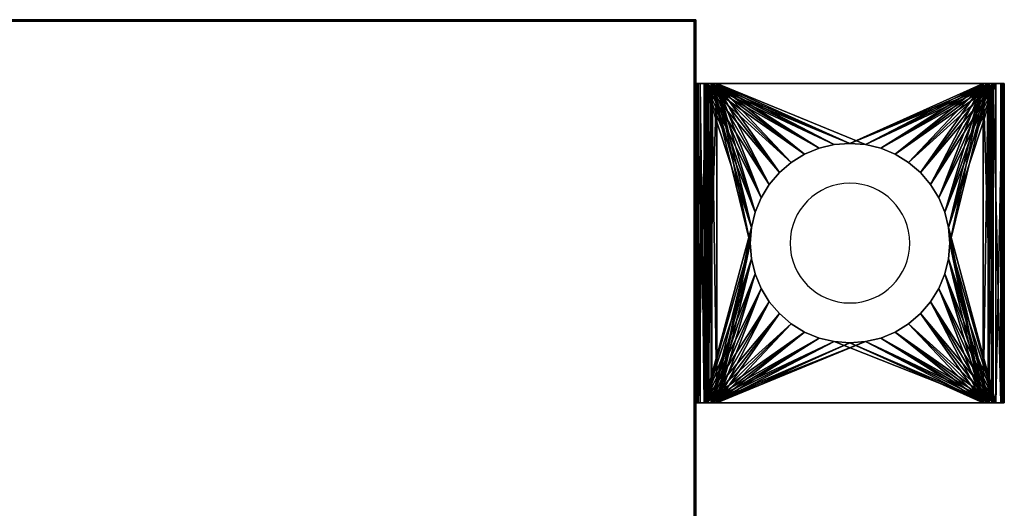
# Model space of a CAD drawing. Extents: x -4.8 to 50.9, y -3 to 23.4.
# Tile 256 of 256: x 44.8 to 50.9, y 18.4 to 21.5. Entities that reach past the tile are written whole.
import ezdxf

# ---------------------------------------------------------------- set-up
doc = ezdxf.new("R2010")
doc.units = 0

# ---------------------------------------------------------------- blocks, each defined once
blk = doc.blocks.new('Box-41732bd3-651a-4cd8-b99e-d89d07512561')
at = {"color": 253, "linetype": 'Continuous', "true_color": 0xa0a0a0, "transparency": 33554687}
mesh = blk.add_polyface(dxfattribs=at)
corners = [(44.6, 21.49), (49, 21.49), (49, 21.5), (44.6, 21.5), (44.6, 21.49, 19), (49, 21.49, 19), (49, 21.5, 19), (44.6, 21.5, 19)]
mesh.append_faces([[corners[k] for k in face] for face in [(0, 1, 2, 3), (4, 5, 6, 7), (0, 1, 5, 4), (1, 2, 6, 5), (2, 3, 7, 6), (3, 0, 4, 7)]], dxfattribs={"color": 253})
blk = doc.blocks.new('Box-c2c06f0e-7ed6-4fdd-8369-226d69c0101d')
at = {"color": 253, "linetype": 'Continuous', "true_color": 0xa0a0a0, "transparency": 33554687}
mesh = blk.add_polyface(dxfattribs=at)
corners = [(0, 0), (49, 0), (49, 21.5), (0, 21.5), (0, 0, 0.01), (49, 0, 0.01), (49, 21.5, 0.01), (0, 21.5, 0.01)]
mesh.append_faces([[corners[k] for k in face] for face in [(0, 1, 2, 3), (4, 5, 6, 7), (0, 1, 5, 4), (1, 2, 6, 5), (2, 3, 7, 6), (3, 0, 4, 7)]], dxfattribs={"color": 253})
blk = doc.blocks.new('Box-76308f23-7f61-448f-8f6c-364ea738911b')
at = {"color": 253, "linetype": 'Continuous', "true_color": 0xa0a0a0, "transparency": 33554687}
mesh = blk.add_polyface(dxfattribs=at)
corners = [(0, 0), (49, 0), (49, 21.5), (0, 21.5), (0, 0, 0.01), (49, 0, 0.01), (49, 21.5, 0.01), (0, 21.5, 0.01)]
mesh.append_faces([[corners[k] for k in face] for face in [(0, 1, 2, 3), (4, 5, 6, 7), (0, 1, 5, 4), (1, 2, 6, 5), (2, 3, 7, 6), (3, 0, 4, 7)]], dxfattribs={"color": 253})
blk = doc.blocks.new('Box-06a53b75-7912-4e2e-b04f-e0cb4a08c854')
at = {"color": 253, "linetype": 'Continuous', "true_color": 0xa0a0a0, "transparency": 33554687}
mesh = blk.add_polyface(dxfattribs=at)
corners = [(0, 0), (0.01, 0), (0.01, 21.5), (0, 21.5), (0, 0, 19), (0.01, 0, 19), (0.01, 21.5, 19), (0, 21.5, 19)]
mesh.append_faces([[corners[k] for k in face] for face in [(0, 1, 2, 3), (4, 5, 6, 7), (0, 1, 5, 4), (1, 2, 6, 5), (2, 3, 7, 6), (3, 0, 4, 7)]], dxfattribs={"color": 253})
blk = doc.blocks.new('ForwardOpening-bbe83d8d-a146-4e5d-8ea7-3c734dd28a6d')
at = {"linetype": 'Continuous', "transparency": 33554687}
blk.add_blockref('Box-41732bd3-651a-4cd8-b99e-d89d07512561', (0, 0), dxfattribs=at)
blk = doc.blocks.new('ccd67168-3ead-4e45-93d0-8844f19eb6f0')
at = {"linetype": 'Continuous', "transparency": 33554687}
for name, p in [('ForwardOpening-bbe83d8d-a146-4e5d-8ea7-3c734dd28a6d', (0, 0)), ('Box-c2c06f0e-7ed6-4fdd-8369-226d69c0101d', (0, 0)), ('Box-76308f23-7f61-448f-8f6c-364ea738911b', (0, 0, 18.99)), ('Box-41732bd3-651a-4cd8-b99e-d89d07512561', (0, 0)), ('Box-06a53b75-7912-4e2e-b04f-e0cb4a08c854', (48.99, 0))]:
    blk.add_blockref(name, p, dxfattribs=at)
blk = doc.blocks.new('6FD_1_1d0d4f9c-77f7-4611-b9b3-89e8d009a6a367ff92d3-108b-4c23-acce-a60de5c9b7b2')
at = {"color": 0, "linetype": 'BYBLOCK', "lineweight": -2, "transparency": 33554687}
mesh = blk.add_polyface(dxfattribs=at)
corners = [(0, -1, -2.7147), (0, 1, -2.7147), (0.0686, 1, -2.7147), (0.0686, -1, -2.7147)]
mesh.append_faces([[corners[k] for k in face] for face in [(3, 0, 2, 3)]], dxfattribs={"vtx1": -1, "color": 0})
mesh.append_faces([[corners[k] for k in face] for face in [(0, 1, 2, 0)]], dxfattribs={"vtx2": -1, "color": 0})
mesh = blk.add_polyface(dxfattribs=at)
corners = [(0, -1, -2.0335), (0, 1, -2.0335), (0, 1, -2.7147), (0, -1, -2.7147)]
mesh.append_faces([[corners[k] for k in face] for face in [(3, 0, 2, 3)]], dxfattribs={"vtx1": -1, "color": 0})
mesh.append_faces([[corners[k] for k in face] for face in [(0, 1, 2, 0)]], dxfattribs={"vtx2": -1, "color": 0})
mesh = blk.add_polyface(dxfattribs=at)
corners = [(0.0053, -1, -1.9913), (0.0053, 1, -1.9913), (0, 1, -2.0335), (0, -1, -2.0335)]
mesh.append_faces([[corners[k] for k in face] for face in [(3, 0, 2, 3)]], dxfattribs={"vtx1": -1, "color": 0})
mesh.append_faces([[corners[k] for k in face] for face in [(0, 1, 2, 0)]], dxfattribs={"vtx2": -1, "color": 0})
mesh = blk.add_polyface(dxfattribs=at)
corners = [(0, -1, -0.4278), (0, 1, -0.4278), (0.0158, 1, -0.4966), (0.0158, -1, -0.4966)]
mesh.append_faces([[corners[k] for k in face] for face in [(3, 0, 2, 3)]], dxfattribs={"vtx1": -1, "color": 0})
mesh.append_faces([[corners[k] for k in face] for face in [(0, 1, 2, 0)]], dxfattribs={"vtx2": -1, "color": 0})
mesh = blk.add_polyface(dxfattribs=at)
corners = [(0, -1), (0, 1), (0, 1, -0.4278), (0, -1, -0.4278)]
mesh.append_faces([[corners[k] for k in face] for face in [(3, 0, 2, 3)]], dxfattribs={"vtx1": -1, "color": 0})
mesh.append_faces([[corners[k] for k in face] for face in [(0, 1, 2, 0)]], dxfattribs={"vtx2": -1, "color": 0})
mesh = blk.add_polyface(dxfattribs=at)
corners = [(0.0686, -1), (0.0686, 1), (0, 1), (0, -1)]
mesh.append_faces([[corners[k] for k in face] for face in [(3, 0, 2, 3)]], dxfattribs={"vtx1": -1, "color": 0})
mesh.append_faces([[corners[k] for k in face] for face in [(0, 1, 2, 0)]], dxfattribs={"vtx2": -1, "color": 0})
mesh = blk.add_polyface(dxfattribs=at)
corners = [(0.0686, 1, -2.0335), (0.0686, 1, -2.7147), (0, 1, -2.7147), (0, 1, -2.0335), (0.0053, 1, -1.9913), (0.0264, 1, -1.9541), (0.0527, 1, -1.9278), (0.0791, 1, -1.9966), (0.0952, 1, -1.986), (1.8, 1, -0.5651), (0.1321, 1, -0.5651), (0.1321, 1, -0.4913), (1.8, 1, -0.4913), (1.8633, 1, -0.5071), (1.8316, 1, -0.5704), (1.911, 1, -0.5546), (1.8527, 1, -0.5915), (1.9321, 1, -0.6179), (1.8633, 1, -0.6232), (1.8369, 1, -0.6762), (1.9215, 1, -0.6867), (1.8791, 1, -0.7342), (0.0633, 1, -0.544), (0.1005, 1, -0.486), (0.0791, 1, -0.4596), (0.0686, 1, -0.4278), (0.0158, 1, -0.4966), (0, 1, -0.4278), (0, 1), (0.0686, 1)]
mesh.append_faces([[corners[k] for k in face] for face in [(0, 2, 3, 0), (0, 3, 4, 0), (0, 4, 5, 0), (0, 5, 6, 0), (6, 7, 0, 6), (6, 8, 7, 6), (9, 11, 12, 9), (12, 14, 9, 12), (13, 16, 14, 13), (15, 18, 16, 15), (17, 19, 18, 17), (19, 17, 20, 19), (19, 20, 21, 19), (21, 6, 19, 21), (10, 23, 11, 10), (22, 24, 23, 22), (22, 25, 24, 22), (25, 22, 26, 25), (25, 26, 27, 25), (27, 29, 25, 27)]], dxfattribs={"vtx0": -1, "vtx2": -1, "color": 0})
mesh.append_faces([[corners[k] for k in face] for face in [(9, 10, 11, 9), (12, 13, 14, 12), (13, 15, 16, 13), (15, 17, 18, 15), (21, 8, 6, 21), (10, 22, 23, 10)]], dxfattribs={"vtx1": -1, "vtx2": -1, "color": 0})
mesh.append_faces([[corners[k] for k in face] for face in [(0, 1, 2, 0), (27, 28, 29, 27)]], dxfattribs={"vtx2": -1, "color": 0})
mesh = blk.add_polyface(dxfattribs=at)
corners = [(0.0264, -1, -1.9541), (0.0264, 1, -1.9541), (0.0053, 1, -1.9913), (0.0053, -1, -1.9913)]
mesh.append_faces([[corners[k] for k in face] for face in [(3, 0, 2, 3)]], dxfattribs={"vtx1": -1, "color": 0})
mesh.append_faces([[corners[k] for k in face] for face in [(0, 1, 2, 0)]], dxfattribs={"vtx2": -1, "color": 0})
mesh = blk.add_polyface(dxfattribs=at)
corners = [(0.0158, -1, -0.4966), (0.0158, 1, -0.4966), (0.0633, 1, -0.544), (0.0633, -1, -0.544)]
mesh.append_faces([[corners[k] for k in face] for face in [(3, 0, 2, 3)]], dxfattribs={"vtx1": -1, "color": 0})
mesh.append_faces([[corners[k] for k in face] for face in [(0, 1, 2, 0)]], dxfattribs={"vtx2": -1, "color": 0})
mesh = blk.add_polyface(dxfattribs=at)
corners = [(0.0527, -1, -1.9278), (0.0527, 1, -1.9278), (0.0264, 1, -1.9541), (0.0264, -1, -1.9541)]
mesh.append_faces([[corners[k] for k in face] for face in [(3, 0, 2, 3)]], dxfattribs={"vtx1": -1, "color": 0})
mesh.append_faces([[corners[k] for k in face] for face in [(0, 1, 2, 0)]], dxfattribs={"vtx2": -1, "color": 0})
mesh = blk.add_polyface(dxfattribs=at)
corners = [(1.8369, -1, -0.6762), (1.5825, -0.0978, -0.8546), (1.5596, -0.1931, -0.8707), (1.5221, -0.2837, -0.897), (1.4708, -0.3674, -0.9329), (1.4072, -0.4419, -0.9776), (1.3326, -0.5056, -1.0299), (1.249, -0.5569, -1.0886), (1.1583, -0.5944, -1.1522), (1.063, -0.6173, -1.2191), (0.9652, -0.625, -1.2877), (0.8674, -0.6173, -1.3562), (0.0527, -1, -1.9278), (0.7721, -0.5944, -1.4231), (0.6815, -0.5569, -1.4867), (0.5978, -0.5056, -1.5454), (0.5233, -0.4419, -1.5977), (0.4596, -0.3674, -1.6424), (0.4083, -0.2837, -1.6783), (0.3708, -0.1931, -1.7046), (0.3479, -0.0978, -1.7207), (0.3402, 0, -1.7261), (0.3479, 0.0978, -1.7207), (0.0527, 1, -1.9278), (0.3708, 0.1931, -1.7046), (0.4083, 0.2837, -1.6783), (0.4596, 0.3674, -1.6424), (0.5233, 0.4419, -1.5977), (0.5978, 0.5056, -1.5454), (0.6815, 0.5569, -1.4867), (0.7721, 0.5944, -1.4231), (0.8674, 0.6173, -1.3562), (0.9652, 0.625, -1.2877), (1.8369, 1, -0.6762), (1.063, 0.6173, -1.2191), (1.1583, 0.5944, -1.1522), (1.249, 0.5569, -1.0886), (1.3326, 0.5056, -1.0299), (1.4072, 0.4419, -0.9776), (1.4708, 0.3674, -0.9329), (1.5221, 0.2837, -0.897), (1.5596, 0.1931, -0.8707), (1.5825, 0.0978, -0.8546), (1.5902, 0, -0.8492)]
mesh.append_faces([[corners[k] for k in face] for face in [(0, 1, 2, 0), (11, 12, 0, 11), (22, 23, 12, 22), (32, 33, 23, 32), (43, 0, 33, 43)]], dxfattribs={"vtx0": -1, "vtx2": -1, "color": 0})
mesh.append_faces([[corners[k] for k in face] for face in [(2, 3, 0, 2), (3, 4, 0, 3), (4, 5, 0, 4), (5, 6, 0, 5), (6, 7, 0, 6), (7, 8, 0, 7), (8, 9, 0, 8), (9, 10, 0, 9), (10, 11, 0, 10), (11, 13, 12, 11), (13, 14, 12, 13), (14, 15, 12, 14), (15, 16, 12, 15), (16, 17, 12, 16), (17, 18, 12, 17), (18, 19, 12, 18), (19, 20, 12, 19), (20, 21, 12, 20), (21, 22, 12, 21), (22, 24, 23, 22), (24, 25, 23, 24), (25, 26, 23, 25), (26, 27, 23, 26), (27, 28, 23, 27), (28, 29, 23, 28), (29, 30, 23, 29), (30, 31, 23, 30), (31, 32, 23, 31), (32, 34, 33, 32), (34, 35, 33, 34), (35, 36, 33, 35), (36, 37, 33, 36), (37, 38, 33, 37), (38, 39, 33, 38), (39, 40, 33, 39), (40, 41, 33, 40), (41, 42, 33, 41), (42, 43, 33, 42), (43, 1, 0, 43)]], dxfattribs={"vtx1": -1, "vtx2": -1, "color": 0})
mesh = blk.add_polyface(dxfattribs=at)
corners = [(0.0633, -1, -0.544), (0.0633, 1, -0.544), (0.1321, 1, -0.5651), (0.1321, -1, -0.5651)]
mesh.append_faces([[corners[k] for k in face] for face in [(3, 0, 2, 3)]], dxfattribs={"vtx1": -1, "color": 0})
mesh.append_faces([[corners[k] for k in face] for face in [(0, 1, 2, 0)]], dxfattribs={"vtx2": -1, "color": 0})
mesh = blk.add_polyface(dxfattribs=at)
corners = [(0.0686, -1, -0.4278), (0.0686, 1, -0.4278), (0.0686, 1), (0.0686, -1)]
mesh.append_faces([[corners[k] for k in face] for face in [(3, 0, 2, 3)]], dxfattribs={"vtx1": -1, "color": 0})
mesh.append_faces([[corners[k] for k in face] for face in [(0, 1, 2, 0)]], dxfattribs={"vtx2": -1, "color": 0})
mesh = blk.add_polyface(dxfattribs=at)
corners = [(0.0791, -1, -0.4596), (0.0791, 1, -0.4596), (0.0686, 1, -0.4278), (0.0686, -1, -0.4278)]
mesh.append_faces([[corners[k] for k in face] for face in [(3, 0, 2, 3)]], dxfattribs={"vtx1": -1, "color": 0})
mesh.append_faces([[corners[k] for k in face] for face in [(0, 1, 2, 0)]], dxfattribs={"vtx2": -1, "color": 0})
mesh = blk.add_polyface(dxfattribs=at)
corners = [(0.0686, -1, -2.0335), (0.0686, 1, -2.0335), (0.0791, 1, -1.9966), (0.0791, -1, -1.9966)]
mesh.append_faces([[corners[k] for k in face] for face in [(3, 0, 2, 3)]], dxfattribs={"vtx1": -1, "color": 0})
mesh.append_faces([[corners[k] for k in face] for face in [(0, 1, 2, 0)]], dxfattribs={"vtx2": -1, "color": 0})
mesh = blk.add_polyface(dxfattribs=at)
corners = [(0.0686, -1, -2.7147), (0.0686, 1, -2.7147), (0.0686, 1, -2.0335), (0.0686, -1, -2.0335)]
mesh.append_faces([[corners[k] for k in face] for face in [(3, 0, 2, 3)]], dxfattribs={"vtx1": -1, "color": 0})
mesh.append_faces([[corners[k] for k in face] for face in [(0, 1, 2, 0)]], dxfattribs={"vtx2": -1, "color": 0})
mesh = blk.add_polyface(dxfattribs=at)
corners = [(0.1005, -1, -0.486), (0.1005, 1, -0.486), (0.0791, 1, -0.4596), (0.0791, -1, -0.4596)]
mesh.append_faces([[corners[k] for k in face] for face in [(3, 0, 2, 3)]], dxfattribs={"vtx1": -1, "color": 0})
mesh.append_faces([[corners[k] for k in face] for face in [(0, 1, 2, 0)]], dxfattribs={"vtx2": -1, "color": 0})
mesh = blk.add_polyface(dxfattribs=at)
corners = [(0.0791, -1, -1.9966), (0.0791, 1, -1.9966), (0.0952, 1, -1.986), (0.0952, -1, -1.986)]
mesh.append_faces([[corners[k] for k in face] for face in [(3, 0, 2, 3)]], dxfattribs={"vtx1": -1, "color": 0})
mesh.append_faces([[corners[k] for k in face] for face in [(0, 1, 2, 0)]], dxfattribs={"vtx2": -1, "color": 0})
mesh = blk.add_polyface(dxfattribs=at)
corners = [(1.8791, 1, -0.7342), (1.5825, 0.0978, -0.9423), (1.5596, 0.1931, -0.9584), (1.5221, 0.2837, -0.9847), (1.4708, 0.3674, -1.0207), (1.4072, 0.4419, -1.0654), (1.3326, 0.5056, -1.1177), (1.249, 0.5569, -1.1764), (1.1583, 0.5944, -1.24), (1.063, 0.6173, -1.3069), (0.9652, 0.625, -1.3755), (0.0952, 1, -1.986), (0.8674, 0.6173, -1.4441), (0.7721, 0.5944, -1.511), (0.6815, 0.5569, -1.5746), (0.5978, 0.5056, -1.6333), (0.5233, 0.4419, -1.6856), (0.4596, 0.3674, -1.7303), (0.4083, 0.2837, -1.7663), (0.3708, 0.1931, -1.7926), (0.3479, 0.0978, -1.8087), (0.3402, 0, -1.8141), (0.0952, -1, -1.986), (0.3479, -0.0978, -1.8087), (0.3708, -0.1931, -1.7926), (0.4083, -0.2837, -1.7663), (0.4596, -0.3674, -1.7303), (0.5233, -0.4419, -1.6856), (0.5978, -0.5056, -1.6333), (0.6815, -0.5569, -1.5746), (0.7721, -0.5944, -1.511), (0.8674, -0.6173, -1.4441), (0.9652, -0.625, -1.3755), (1.063, -0.6173, -1.3069), (1.8791, -1, -0.7342), (1.1583, -0.5944, -1.24), (1.249, -0.5569, -1.1764), (1.3326, -0.5056, -1.1177), (1.4072, -0.4419, -1.0654), (1.4708, -0.3674, -1.0207), (1.5221, -0.2837, -0.9847), (1.5596, -0.1931, -0.9584), (1.5825, -0.0978, -0.9423), (1.5902, 0, -0.9369)]
mesh.append_faces([[corners[k] for k in face] for face in [(0, 1, 2, 0), (10, 11, 0, 10), (21, 22, 11, 21), (33, 34, 22, 33), (1, 0, 34, 1)]], dxfattribs={"vtx0": -1, "vtx2": -1, "color": 0})
mesh.append_faces([[corners[k] for k in face] for face in [(2, 3, 0, 2), (3, 4, 0, 3), (4, 5, 0, 4), (5, 6, 0, 5), (6, 7, 0, 6), (7, 8, 0, 7), (8, 9, 0, 8), (9, 10, 0, 9), (10, 12, 11, 10), (12, 13, 11, 12), (13, 14, 11, 13), (14, 15, 11, 14), (15, 16, 11, 15), (16, 17, 11, 16), (17, 18, 11, 17), (18, 19, 11, 18), (19, 20, 11, 19), (20, 21, 11, 20), (21, 23, 22, 21), (23, 24, 22, 23), (24, 25, 22, 24), (25, 26, 22, 25), (26, 27, 22, 26), (27, 28, 22, 27), (28, 29, 22, 28), (29, 30, 22, 29), (30, 31, 22, 30), (31, 32, 22, 31), (32, 33, 22, 32), (33, 35, 34, 33), (35, 36, 34, 35), (36, 37, 34, 36), (37, 38, 34, 37), (38, 39, 34, 38), (39, 40, 34, 39), (40, 41, 34, 40), (41, 42, 34, 41), (42, 43, 34, 42), (43, 1, 34, 43)]], dxfattribs={"vtx1": -1, "vtx2": -1, "color": 0})
mesh = blk.add_polyface(dxfattribs=at)
corners = [(0.1321, -1, -0.4913), (0.1321, 1, -0.4913), (0.1005, 1, -0.486), (0.1005, -1, -0.486)]
mesh.append_faces([[corners[k] for k in face] for face in [(3, 0, 2, 3)]], dxfattribs={"vtx1": -1, "color": 0})
mesh.append_faces([[corners[k] for k in face] for face in [(0, 1, 2, 0)]], dxfattribs={"vtx2": -1, "color": 0})
mesh = blk.add_polyface(dxfattribs=at)
corners = [(1.8, -1, -0.4913), (1.5825, -0.0978, -0.4913), (1.5596, -0.1931, -0.4913), (1.5221, -0.2837, -0.4913), (1.4708, -0.3674, -0.4913), (1.4072, -0.4419, -0.4913), (1.3326, -0.5056, -0.4913), (1.249, -0.5569, -0.4913), (1.1583, -0.5944, -0.4913), (1.063, -0.6173, -0.4913), (0.9652, -0.625, -0.4913), (0.1321, -1, -0.4913), (0.8674, -0.6173, -0.4913), (0.7721, -0.5944, -0.4913), (0.6815, -0.5569, -0.4913), (0.5978, -0.5056, -0.4913), (0.5233, -0.4419, -0.4913), (0.4596, -0.3674, -0.4913), (0.4083, -0.2837, -0.4913), (0.3708, -0.1931, -0.4913), (0.3479, -0.0978, -0.4913), (0.3402, 0, -0.4913), (0.3479, 0.0978, -0.4913), (0.1321, 1, -0.4913), (0.3708, 0.1931, -0.4913), (0.4083, 0.2837, -0.4913), (0.4596, 0.3674, -0.4913), (0.5233, 0.4419, -0.4913), (0.5978, 0.5056, -0.4913), (0.6815, 0.5569, -0.4913), (0.7721, 0.5944, -0.4913), (0.8674, 0.6173, -0.4913), (0.9652, 0.625, -0.4913), (1.063, 0.6173, -0.4913), (1.8, 1, -0.4913), (1.1583, 0.5944, -0.4913), (1.249, 0.5569, -0.4913), (1.3326, 0.5056, -0.4913), (1.4072, 0.4419, -0.4913), (1.4708, 0.3674, -0.4913), (1.5221, 0.2837, -0.4913), (1.5596, 0.1931, -0.4913), (1.5825, 0.0978, -0.4913), (1.5902, 0, -0.4913)]
mesh.append_faces([[corners[k] for k in face] for face in [(0, 1, 2, 0), (10, 11, 0, 10), (22, 23, 11, 22), (33, 34, 23, 33), (43, 0, 34, 43)]], dxfattribs={"vtx0": -1, "vtx2": -1, "color": 0})
mesh.append_faces([[corners[k] for k in face] for face in [(2, 3, 0, 2), (3, 4, 0, 3), (4, 5, 0, 4), (5, 6, 0, 5), (6, 7, 0, 6), (7, 8, 0, 7), (8, 9, 0, 8), (9, 10, 0, 9), (10, 12, 11, 10), (12, 13, 11, 12), (13, 14, 11, 13), (14, 15, 11, 14), (15, 16, 11, 15), (16, 17, 11, 16), (17, 18, 11, 17), (18, 19, 11, 18), (19, 20, 11, 19), (20, 21, 11, 20), (21, 22, 11, 21), (22, 24, 23, 22), (24, 25, 23, 24), (25, 26, 23, 25), (26, 27, 23, 26), (27, 28, 23, 27), (28, 29, 23, 28), (29, 30, 23, 29), (30, 31, 23, 30), (31, 32, 23, 31), (32, 33, 23, 32), (33, 35, 34, 33), (35, 36, 34, 35), (36, 37, 34, 36), (37, 38, 34, 37), (38, 39, 34, 38), (39, 40, 34, 39), (40, 41, 34, 40), (41, 42, 34, 41), (42, 43, 34, 42), (43, 1, 0, 43)]], dxfattribs={"vtx1": -1, "vtx2": -1, "color": 0})
mesh = blk.add_polyface(dxfattribs=at)
corners = [(1.8, 1, -0.5651), (1.5825, 0.0978, -0.5651), (1.5596, 0.1931, -0.5651), (1.5221, 0.2837, -0.5651), (1.4708, 0.3674, -0.5651), (1.4072, 0.4419, -0.5651), (1.3326, 0.5056, -0.5651), (1.249, 0.5569, -0.5651), (1.1583, 0.5944, -0.5651), (1.063, 0.6173, -0.5651), (0.9652, 0.625, -0.5651), (0.1321, 1, -0.5651), (0.8674, 0.6173, -0.5651), (0.7721, 0.5944, -0.5651), (0.6815, 0.5569, -0.5651), (0.5978, 0.5056, -0.5651), (0.5233, 0.4419, -0.5651), (0.4596, 0.3674, -0.5651), (0.4083, 0.2837, -0.5651), (0.3708, 0.1931, -0.5651), (0.3479, 0.0978, -0.5651), (0.3402, 0, -0.5651), (0.1321, -1, -0.5651), (0.3479, -0.0978, -0.5651), (0.3708, -0.1931, -0.5651), (0.4083, -0.2837, -0.5651), (0.4596, -0.3674, -0.5651), (0.5233, -0.4419, -0.5651), (0.5978, -0.5056, -0.5651), (0.6815, -0.5569, -0.5651), (0.7721, -0.5944, -0.5651), (0.8674, -0.6173, -0.5651), (0.9652, -0.625, -0.5651), (1.063, -0.6173, -0.5651), (1.8, -1, -0.5651), (1.1583, -0.5944, -0.5651), (1.249, -0.5569, -0.5651), (1.3326, -0.5056, -0.5651), (1.4072, -0.4419, -0.5651), (1.4708, -0.3674, -0.5651), (1.5221, -0.2837, -0.5651), (1.5596, -0.1931, -0.5651), (1.5825, -0.0978, -0.5651), (1.5902, 0, -0.5651)]
mesh.append_faces([[corners[k] for k in face] for face in [(0, 1, 2, 0), (10, 11, 0, 10), (21, 22, 11, 21), (33, 34, 22, 33), (1, 0, 34, 1)]], dxfattribs={"vtx0": -1, "vtx2": -1, "color": 0})
mesh.append_faces([[corners[k] for k in face] for face in [(2, 3, 0, 2), (3, 4, 0, 3), (4, 5, 0, 4), (5, 6, 0, 5), (6, 7, 0, 6), (7, 8, 0, 7), (8, 9, 0, 8), (9, 10, 0, 9), (10, 12, 11, 10), (12, 13, 11, 12), (13, 14, 11, 13), (14, 15, 11, 14), (15, 16, 11, 15), (16, 17, 11, 16), (17, 18, 11, 17), (18, 19, 11, 18), (19, 20, 11, 19), (20, 21, 11, 20), (21, 23, 22, 21), (23, 24, 22, 23), (24, 25, 22, 24), (25, 26, 22, 25), (26, 27, 22, 26), (27, 28, 22, 27), (28, 29, 22, 28), (29, 30, 22, 29), (30, 31, 22, 30), (31, 32, 22, 31), (32, 33, 22, 32), (33, 35, 34, 33), (35, 36, 34, 35), (36, 37, 34, 36), (37, 38, 34, 37), (38, 39, 34, 38), (39, 40, 34, 39), (40, 41, 34, 40), (41, 42, 34, 41), (42, 43, 34, 42), (43, 1, 34, 43)]], dxfattribs={"vtx1": -1, "vtx2": -1, "color": 0})
mesh = blk.add_polyface(dxfattribs=at)
corners = [(1.8633, -1, -0.5071), (1.8633, 1, -0.5071), (1.8, 1, -0.4913), (1.8, -1, -0.4913)]
mesh.append_faces([[corners[k] for k in face] for face in [(3, 0, 2, 3)]], dxfattribs={"vtx1": -1, "color": 0})
mesh.append_faces([[corners[k] for k in face] for face in [(0, 1, 2, 0)]], dxfattribs={"vtx2": -1, "color": 0})
mesh = blk.add_polyface(dxfattribs=at)
corners = [(1.8, -1, -0.5651), (1.8, 1, -0.5651), (1.8316, 1, -0.5704), (1.8316, -1, -0.5704)]
mesh.append_faces([[corners[k] for k in face] for face in [(3, 0, 2, 3)]], dxfattribs={"vtx1": -1, "color": 0})
mesh.append_faces([[corners[k] for k in face] for face in [(0, 1, 2, 0)]], dxfattribs={"vtx2": -1, "color": 0})
mesh = blk.add_polyface(dxfattribs=at)
corners = [(1.8316, -1, -0.5704), (1.8316, 1, -0.5704), (1.8527, 1, -0.5915), (1.8527, -1, -0.5915)]
mesh.append_faces([[corners[k] for k in face] for face in [(3, 0, 2, 3)]], dxfattribs={"vtx1": -1, "color": 0})
mesh.append_faces([[corners[k] for k in face] for face in [(0, 1, 2, 0)]], dxfattribs={"vtx2": -1, "color": 0})
mesh = blk.add_polyface(dxfattribs=at)
corners = [(1.8633, -1, -0.6232), (1.8633, 1, -0.6232), (1.8369, 1, -0.6762), (1.8369, -1, -0.6762)]
mesh.append_faces([[corners[k] for k in face] for face in [(3, 0, 2, 3)]], dxfattribs={"vtx1": -1, "color": 0})
mesh.append_faces([[corners[k] for k in face] for face in [(0, 1, 2, 0)]], dxfattribs={"vtx2": -1, "color": 0})
mesh = blk.add_polyface(dxfattribs=at)
corners = [(1.8527, -1, -0.5915), (1.8527, 1, -0.5915), (1.8633, 1, -0.6232), (1.8633, -1, -0.6232)]
mesh.append_faces([[corners[k] for k in face] for face in [(3, 0, 2, 3)]], dxfattribs={"vtx1": -1, "color": 0})
mesh.append_faces([[corners[k] for k in face] for face in [(0, 1, 2, 0)]], dxfattribs={"vtx2": -1, "color": 0})
mesh = blk.add_polyface(dxfattribs=at)
corners = [(1.911, -1, -0.5546), (1.911, 1, -0.5546), (1.8633, 1, -0.5071), (1.8633, -1, -0.5071)]
mesh.append_faces([[corners[k] for k in face] for face in [(3, 0, 2, 3)]], dxfattribs={"vtx1": -1, "color": 0})
mesh.append_faces([[corners[k] for k in face] for face in [(0, 1, 2, 0)]], dxfattribs={"vtx2": -1, "color": 0})
mesh = blk.add_polyface(dxfattribs=at)
corners = [(1.8791, -1, -0.7342), (1.8791, 1, -0.7342), (1.9215, 1, -0.6867), (1.9215, -1, -0.6867)]
mesh.append_faces([[corners[k] for k in face] for face in [(3, 0, 2, 3)]], dxfattribs={"vtx1": -1, "color": 0})
mesh.append_faces([[corners[k] for k in face] for face in [(0, 1, 2, 0)]], dxfattribs={"vtx2": -1, "color": 0})
mesh = blk.add_polyface(dxfattribs=at)
corners = [(1.9321, -1, -0.6179), (1.9321, 1, -0.6179), (1.911, 1, -0.5546), (1.911, -1, -0.5546)]
mesh.append_faces([[corners[k] for k in face] for face in [(3, 0, 2, 3)]], dxfattribs={"vtx1": -1, "color": 0})
mesh.append_faces([[corners[k] for k in face] for face in [(0, 1, 2, 0)]], dxfattribs={"vtx2": -1, "color": 0})
mesh = blk.add_polyface(dxfattribs=at)
corners = [(1.9215, -1, -0.6867), (1.9215, 1, -0.6867), (1.9321, 1, -0.6179), (1.9321, -1, -0.6179)]
mesh.append_faces([[corners[k] for k in face] for face in [(3, 0, 2, 3)]], dxfattribs={"vtx1": -1, "color": 0})
mesh.append_faces([[corners[k] for k in face] for face in [(0, 1, 2, 0)]], dxfattribs={"vtx2": -1, "color": 0})
mesh = blk.add_polyface(dxfattribs=at)
corners = [(1.5902, 0, -0.5651), (1.5902, 0, -0.4913), (1.5825, 0.0978, -0.4913), (1.5825, 0.0978, -0.5651), (1.5596, 0.1931, -0.4913), (1.5596, 0.1931, -0.5651), (1.5221, 0.2837, -0.4913), (1.5221, 0.2837, -0.5651), (1.4708, 0.3674, -0.4913), (1.4708, 0.3674, -0.5651), (1.4072, 0.4419, -0.4913), (1.4072, 0.4419, -0.5651), (1.3326, 0.5056, -0.4913), (1.3326, 0.5056, -0.5651), (1.249, 0.5569, -0.4913), (1.249, 0.5569, -0.5651), (1.1583, 0.5944, -0.4913), (1.1583, 0.5944, -0.5651), (1.063, 0.6173, -0.4913), (1.063, 0.6173, -0.5651), (0.9652, 0.625, -0.4913), (0.9652, 0.625, -0.5651), (0.8674, 0.6173, -0.4913), (0.8674, 0.6173, -0.5651), (0.7721, 0.5944, -0.4913), (0.7721, 0.5944, -0.5651), (0.6815, 0.5569, -0.4913), (0.6815, 0.5569, -0.5651), (0.5978, 0.5056, -0.4913), (0.5978, 0.5056, -0.5651), (0.5233, 0.4419, -0.4913), (0.5233, 0.4419, -0.5651), (0.4596, 0.3674, -0.4913), (0.4596, 0.3674, -0.5651), (0.4083, 0.2837, -0.4913), (0.4083, 0.2837, -0.5651), (0.3708, 0.1931, -0.4913), (0.3708, 0.1931, -0.5651), (0.3479, 0.0978, -0.4913), (0.3479, 0.0978, -0.5651), (0.3708, -0.1931, -0.4913), (0.3708, -0.1931, -0.5651), (0.3479, -0.0978, -0.5651), (0.3479, -0.0978, -0.4913), (0.3402, 0, -0.5651), (0.3402, 0, -0.4913), (0.4083, -0.2837, -0.4913), (0.4083, -0.2837, -0.5651), (0.4596, -0.3674, -0.4913), (0.4596, -0.3674, -0.5651), (0.5233, -0.4419, -0.4913), (0.5233, -0.4419, -0.5651), (0.5978, -0.5056, -0.4913), (0.5978, -0.5056, -0.5651), (0.6815, -0.5569, -0.4913), (0.6815, -0.5569, -0.5651), (0.7721, -0.5944, -0.4913), (0.7721, -0.5944, -0.5651), (0.8674, -0.6173, -0.4913), (0.8674, -0.6173, -0.5651), (0.9652, -0.625, -0.4913), (0.9652, -0.625, -0.5651), (1.063, -0.6173, -0.4913), (1.063, -0.6173, -0.5651), (1.1583, -0.5944, -0.4913), (1.1583, -0.5944, -0.5651), (1.249, -0.5569, -0.4913), (1.249, -0.5569, -0.5651), (1.3326, -0.5056, -0.4913), (1.3326, -0.5056, -0.5651), (1.4072, -0.4419, -0.4913), (1.4072, -0.4419, -0.5651), (1.4708, -0.3674, -0.4913), (1.4708, -0.3674, -0.5651), (1.5221, -0.2837, -0.4913), (1.5221, -0.2837, -0.5651), (1.5596, -0.1931, -0.4913), (1.5596, -0.1931, -0.5651), (1.5825, -0.0978, -0.4913), (1.5825, -0.0978, -0.5651), (1.5902, 0, -0.4913), (1.5902, 0, -0.5651)]
mesh.append_faces([[corners[k] for k in face] for face in [(3, 0, 2, 3), (2, 4, 3, 2), (7, 5, 6, 7), (9, 7, 8, 9), (8, 10, 9, 8), (13, 11, 12, 13), (12, 14, 13, 12), (17, 15, 16, 17), (19, 17, 18, 19), (18, 20, 19, 18), (23, 21, 22, 23), (22, 24, 23, 22), (27, 25, 26, 27), (29, 27, 28, 29), (28, 30, 29, 28), (33, 31, 32, 33), (32, 34, 33, 32), (37, 35, 36, 37), (39, 37, 38, 39), (43, 40, 42, 43), (42, 44, 43, 42), (44, 39, 45, 44), (47, 41, 46, 47), (49, 47, 48, 49), (48, 50, 49, 48), (53, 51, 52, 53), (52, 54, 53, 52), (57, 55, 56, 57), (59, 57, 58, 59), (58, 60, 59, 58), (63, 61, 62, 63), (62, 64, 63, 62), (67, 65, 66, 67), (69, 67, 68, 69), (68, 70, 69, 68), (73, 71, 72, 73), (72, 74, 73, 72), (77, 75, 76, 77), (79, 77, 78, 79), (78, 80, 79, 78)]], dxfattribs={"vtx1": -1, "color": 0})
mesh.append_faces([[corners[k] for k in face] for face in [(0, 1, 2, 0), (4, 5, 3, 4), (5, 4, 6, 5), (7, 6, 8, 7), (10, 11, 9, 10), (11, 10, 12, 11), (14, 15, 13, 14), (15, 14, 16, 15), (17, 16, 18, 17), (20, 21, 19, 20), (21, 20, 22, 21), (24, 25, 23, 24), (25, 24, 26, 25), (27, 26, 28, 27), (30, 31, 29, 30), (31, 30, 32, 31), (34, 35, 33, 34), (35, 34, 36, 35), (37, 36, 38, 37), (40, 41, 42, 40), (44, 45, 43, 44), (39, 38, 45, 39), (41, 40, 46, 41), (47, 46, 48, 47), (50, 51, 49, 50), (51, 50, 52, 51), (54, 55, 53, 54), (55, 54, 56, 55), (57, 56, 58, 57), (60, 61, 59, 60), (61, 60, 62, 61), (64, 65, 63, 64), (65, 64, 66, 65), (67, 66, 68, 67), (70, 71, 69, 70), (71, 70, 72, 71), (74, 75, 73, 74), (75, 74, 76, 75), (77, 76, 78, 77), (80, 81, 79, 80)]], dxfattribs={"vtx2": -1, "color": 0})
mesh = blk.add_polyface(dxfattribs=at)
corners = [(1.5596, 0.1931, -0.8707), (1.5596, 0.1931, -0.9584), (1.5825, 0.0978, -0.9423), (1.5825, 0.0978, -0.8546), (1.5902, 0, -0.9369), (1.5902, 0, -0.8492), (1.5221, 0.2837, -0.897), (1.5221, 0.2837, -0.9847), (1.4708, 0.3674, -0.9329), (1.4708, 0.3674, -1.0207), (1.4072, 0.4419, -0.9776), (1.4072, 0.4419, -1.0654), (1.3326, 0.5056, -1.0299), (1.3326, 0.5056, -1.1177), (1.249, 0.5569, -1.0886), (1.249, 0.5569, -1.1764), (1.1583, 0.5944, -1.1522), (1.1583, 0.5944, -1.24), (1.063, 0.6173, -1.2191), (1.063, 0.6173, -1.3069), (0.9652, 0.625, -1.2877), (0.9652, 0.625, -1.3755), (0.8674, 0.6173, -1.3562), (0.8674, 0.6173, -1.4441), (0.7721, 0.5944, -1.4231), (0.7721, 0.5944, -1.511), (0.6815, 0.5569, -1.4867), (0.6815, 0.5569, -1.5746), (0.5978, 0.5056, -1.5454), (0.5978, 0.5056, -1.6333), (0.5233, 0.4419, -1.5977), (0.5233, 0.4419, -1.6856), (0.4596, 0.3674, -1.6424), (0.4596, 0.3674, -1.7303), (0.4083, 0.2837, -1.6783), (0.4083, 0.2837, -1.7663), (0.3708, 0.1931, -1.7046), (0.3708, 0.1931, -1.7926), (0.3479, 0.0978, -1.7207), (0.3479, 0.0978, -1.8087), (0.3402, 0, -1.7261), (0.3402, 0, -1.8141), (0.3479, -0.0978, -1.7207), (0.3479, -0.0978, -1.8087), (0.3708, -0.1931, -1.7046), (0.3708, -0.1931, -1.7926), (0.4083, -0.2837, -1.6783), (0.4083, -0.2837, -1.7663), (0.4596, -0.3674, -1.6424), (0.4596, -0.3674, -1.7303), (0.5233, -0.4419, -1.5977), (0.5233, -0.4419, -1.6856), (0.5978, -0.5056, -1.5454), (0.5978, -0.5056, -1.6333), (0.6815, -0.5569, -1.4867), (0.6815, -0.5569, -1.5746), (0.7721, -0.5944, -1.4231), (0.7721, -0.5944, -1.511), (0.8674, -0.6173, -1.3562), (0.8674, -0.6173, -1.4441), (0.9652, -0.625, -1.2877), (0.9652, -0.625, -1.3755), (1.063, -0.6173, -1.2191), (1.063, -0.6173, -1.3069), (1.1583, -0.5944, -1.1522), (1.1583, -0.5944, -1.24), (1.249, -0.5569, -1.0886), (1.249, -0.5569, -1.1764), (1.3326, -0.5056, -1.0299), (1.3326, -0.5056, -1.1177), (1.4072, -0.4419, -0.9776), (1.4072, -0.4419, -1.0654), (1.4708, -0.3674, -0.9329), (1.4708, -0.3674, -1.0207), (1.5221, -0.2837, -0.897), (1.5221, -0.2837, -0.9847), (1.5596, -0.1931, -0.8707), (1.5596, -0.1931, -0.9584), (1.5902, 0, -0.8492), (1.5902, 0, -0.9369), (1.5825, -0.0978, -0.9423), (1.5825, -0.0978, -0.8546)]
mesh.append_faces([[corners[k] for k in face] for face in [(3, 0, 2, 3), (2, 4, 3, 2), (7, 1, 6, 7), (9, 7, 8, 9), (8, 10, 9, 8), (13, 11, 12, 13), (12, 14, 13, 12), (17, 15, 16, 17), (19, 17, 18, 19), (18, 20, 19, 18), (23, 21, 22, 23), (22, 24, 23, 22), (27, 25, 26, 27), (29, 27, 28, 29), (28, 30, 29, 28), (33, 31, 32, 33), (32, 34, 33, 32), (37, 35, 36, 37), (39, 37, 38, 39), (41, 39, 40, 41), (40, 42, 41, 40), (42, 44, 43, 42), (47, 45, 46, 47), (49, 47, 48, 49), (48, 50, 49, 48), (53, 51, 52, 53), (52, 54, 53, 52), (57, 55, 56, 57), (59, 57, 58, 59), (58, 60, 59, 58), (63, 61, 62, 63), (62, 64, 63, 62), (67, 65, 66, 67), (69, 67, 68, 69), (68, 70, 69, 68), (73, 71, 72, 73), (72, 74, 73, 72), (77, 75, 76, 77), (81, 78, 80, 81), (80, 77, 81, 80)]], dxfattribs={"vtx1": -1, "color": 0})
mesh.append_faces([[corners[k] for k in face] for face in [(0, 1, 2, 0), (4, 5, 3, 4), (1, 0, 6, 1), (7, 6, 8, 7), (10, 11, 9, 10), (11, 10, 12, 11), (14, 15, 13, 14), (15, 14, 16, 15), (17, 16, 18, 17), (20, 21, 19, 20), (21, 20, 22, 21), (24, 25, 23, 24), (25, 24, 26, 25), (27, 26, 28, 27), (30, 31, 29, 30), (31, 30, 32, 31), (34, 35, 33, 34), (35, 34, 36, 35), (37, 36, 38, 37), (39, 38, 40, 39), (42, 43, 41, 42), (44, 45, 43, 44), (45, 44, 46, 45), (47, 46, 48, 47), (50, 51, 49, 50), (51, 50, 52, 51), (54, 55, 53, 54), (55, 54, 56, 55), (57, 56, 58, 57), (60, 61, 59, 60), (61, 60, 62, 61), (64, 65, 63, 64), (65, 64, 66, 65), (67, 66, 68, 67), (70, 71, 69, 70), (71, 70, 72, 71), (74, 75, 73, 74), (75, 74, 76, 75), (78, 79, 80, 78), (77, 76, 81, 77)]], dxfattribs={"vtx2": -1, "color": 0})
mesh = blk.add_polyface(dxfattribs=at)
corners = [(0, -1, -2.7147), (0.0686, -1, -2.7147), (0.0686, -1, -2.0335), (0, -1, -2.0335), (0.0053, -1, -1.9913), (0.0264, -1, -1.9541), (0.0527, -1, -1.9278), (0.0791, -1, -1.9966), (0.0952, -1, -1.986), (0.1321, -1, -0.4913), (0.1321, -1, -0.5651), (1.8, -1, -0.5651), (1.8, -1, -0.4913), (1.8316, -1, -0.5704), (1.8633, -1, -0.5071), (1.8527, -1, -0.5915), (1.911, -1, -0.5546), (1.8633, -1, -0.6232), (1.9321, -1, -0.6179), (1.8369, -1, -0.6762), (1.9215, -1, -0.6867), (1.8791, -1, -0.7342), (0.1005, -1, -0.486), (0.0633, -1, -0.544), (0.0791, -1, -0.4596), (0.0686, -1, -0.4278), (0.0158, -1, -0.4966), (0, -1, -0.4278), (0.0686, -1), (0, -1)]
mesh.append_faces([[corners[k] for k in face] for face in [(9, 10, 11, 9), (13, 14, 12, 13), (15, 16, 14, 15), (17, 18, 16, 17), (6, 8, 21, 6), (22, 23, 10, 22)]], dxfattribs={"vtx0": -1, "vtx2": -1, "color": 0})
mesh.append_faces([[corners[k] for k in face] for face in [(3, 0, 2, 3), (4, 3, 2, 4), (5, 4, 2, 5), (6, 5, 2, 6), (2, 7, 6, 2), (7, 8, 6, 7), (12, 9, 11, 12), (11, 13, 12, 11), (13, 15, 14, 13), (15, 17, 16, 15), (17, 19, 18, 17), (20, 18, 19, 20), (21, 20, 19, 21), (19, 6, 21, 19), (9, 22, 10, 9), (22, 24, 23, 22), (24, 25, 23, 24), (26, 23, 25, 26), (27, 26, 25, 27), (25, 28, 27, 25)]], dxfattribs={"vtx1": -1, "vtx2": -1, "color": 0})
mesh.append_faces([[corners[k] for k in face] for face in [(0, 1, 2, 0), (28, 29, 27, 28)]], dxfattribs={"vtx2": -1, "color": 0})
blk = doc.blocks.new('ecb9695c-2475-43fe-a20e-5c333d91feb1')
at = {"color": 251, "transparency": 33554687, "extrusion": (0, 0, -1)}
blk.add_arc((-0.9652, 0, 1.0115), 0.375, 0, 360, dxfattribs=at)
at = {"color": 251, "transparency": 33554687}
blk.add_blockref('6FD_1_1d0d4f9c-77f7-4611-b9b3-89e8d009a6a367ff92d3-108b-4c23-acce-a60de5c9b7b2', (0, 0), dxfattribs=at)
blk = doc.blocks.new('e5e0e6fc-4047-40e2-9532-d847478d1142')
at = {"linetype": 'Continuous', "transparency": 33554687}
for name, p in [('ccd67168-3ead-4e45-93d0-8844f19eb6f0', (0, 0)), ('ecb9695c-2475-43fe-a20e-5c333d91feb1', (49, 20.1, 2.7147))]:
    blk.add_blockref(name, p, dxfattribs=at)

msp = doc.modelspace()

# ---------------------------------------------------------------- block references
at = {"transparency": 33554687}
msp.add_blockref('e5e0e6fc-4047-40e2-9532-d847478d1142', (0, 0), dxfattribs=at)

doc.saveas('drawing.dxf')
